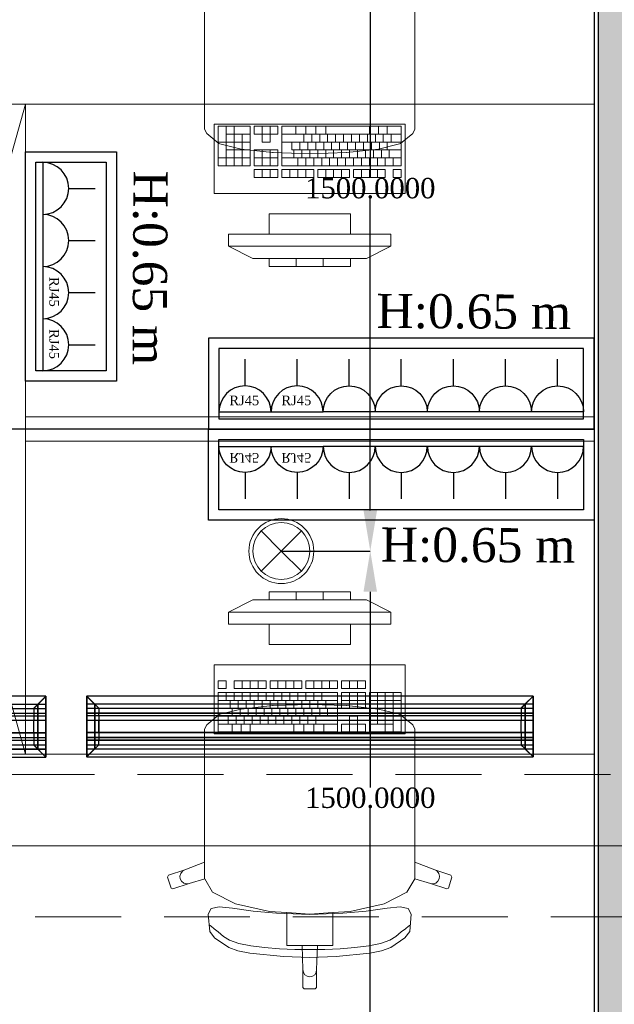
# Model space of a CAD drawing. Header units: millimetres. Extents: x 0 to 88385, y 0 to 41127.
# Tile 46 of 244: x 56704 to 58168, y 14273 to 16695. Entities that reach past the tile are written whole.
import ezdxf
from ezdxf.enums import TextEntityAlignment as Align

# ---------------------------------------------------------------- set-up
doc = ezdxf.new("R2010")
doc.units = ezdxf.units.MM
doc.header["$MEASUREMENT"] = 0
doc.linetypes.add('Dot & Dashed', pattern=[670.277762, 317.5, -176.388889, 0, -176.388874])
doc.linetypes.add('Hidden', pattern=[317.5, 211.666667, -105.833333])
for name, color, linetype in [('- განათება', 7, 'Continuous'), ('- მექანიკური ნაწილი', 7, 'Continuous'), ('- საშტეფცელო როზეტები', 7, 'Continuous'), ('Edges', 7, 'Continuous'), ('New_Structural - Bearing', 7, 'Continuous'), ('Structural - Bearing', 7, 'Continuous'), ('Structural - Grid', 7, 'Continuous')]:
    doc.layers.add(name, color=color, linetype=linetype)
doc.layers.add('New_Interior - Furniture _Pen_No__1', color=7, linetype='Continuous', lineweight=13)
for name, color, linetype, lineweight, true_color in [('New_Interior - Lamp_Pen_No__77', 7, 'Continuous', 20, 0xffeb28), ('New_Structural - Bearing_Pen_No__5', 7, 'Continuous', 25, 0x40a5ff), ('New_Structural - Bearing_Pen_No__57', 7, 'Continuous', 25, 0xdcd214), ('Structural - Bearing_Pen_No__81', 7, 'Continuous', 20, 0x6a6a6a), ('Structural - Grid_Pen_No__81', 7, 'Continuous', 20, 0x6a6a6a)]:
    doc.layers.add(name, color=color, linetype=linetype, lineweight=lineweight, true_color=true_color)
doc.styles.add('GENERATED_STYLE_2', font='txt')
doc.styles.get("Standard").update_dxf_attribs({"font": 'sylfaen.ttf'})
doc.dimstyles.get("Standard").update_dxf_attribs({"dimtxt": 0.18, "dimasz": 0.18, "dimexe": 0.18, "dimexo": 0.0625, "dimgap": 0.09, "dimtad": 0, "dimtih": 1, "dimtoh": 1, "dimdec": 4, "dimzin": 0, "dimdsep": 46, "dimtxsty": 'Standard', "dimcen": 0.09, "dimadec": 0, "dimazin": 0, "dimtfac": 1, "dimtdec": 4, "dimtofl": 0, "dimtmove": 0, "dimatfit": 3, "dimfxl": 1, "dimtolj": 1, "dimtzin": 0, "dimarcsym": 0})

# ---------------------------------------------------------------- blocks, each defined once
blk = doc.blocks.new('Wall_57', base_point=(-26122.4, 12903.1))
at = {"layer": 'New_Structural - Bearing_Pen_No__57', "linetype": 'Continuous', "lineweight": 25, "true_color": 0xdcd214}
blk.add_hatch(color=52, dxfattribs=at).paths.add_polyline_path([(-26112.4, 21746.1), (-26112.4, 12953.1), (-26032.4, 12953.1), (-26032.4, 21746.1)])
at = {"layer": 'New_Structural - Bearing_Pen_No__5', "color": 161, "linetype": 'Continuous', "lineweight": 25, "true_color": 0x40a5ff}
blk.add_line((-26112.4, 21746.1), (-26112.4, 12953.1), dxfattribs=at)
at = {"layer": 'New_Structural - Bearing_Pen_No__5', "color": 161, "linetype": 'Continuous', "lineweight": 25, "true_color": 0x40a5ff, "flags": 128}
blk.add_lwpolyline([(-26122.4, 20788), (-26122.4, 12953.1)], dxfattribs=at)
blk = doc.blocks.new('Wardrobe 01_2')
at = {"layer": 'New_Interior - Furniture _Pen_No__1', "color": 7, "linetype": 'Continuous', "lineweight": 13}
for p, q in [((1600, 0), (0, 450)), ((0, 0), (1600, 450))]:
    blk.add_line(p, q, dxfattribs=at)
at = {"layer": 'New_Interior - Furniture _Pen_No__1', "color": 7, "linetype": 'Continuous', "lineweight": 13, "flags": 128}
blk.add_lwpolyline([(0, 0), (1600, 0), (1600, 450), (0, 450)], close=True, dxfattribs=at)
blk = doc.blocks.new('Standard grid marker')
at = {"layer": 'Structural - Grid_Pen_No__81', "color": 251, "linetype": 'Continuous', "lineweight": 20, "true_color": 0x6a6a6a}
blk.add_line((1000, 0), (51328.1, 0), dxfattribs=at)
at = {"layer": 'Structural - Grid_Pen_No__81', "color": 251, "lineweight": 20, "true_color": 0x6a6a6a, "style": 'GENERATED_STYLE_2'}
for tag, p in [('AC_MarkerText_1_0', (-100, -144)), ('AC_MarkerText_1_1', (52428.1, -144))]:
    blk.add_attdef(tag, text='', height=100, rotation=180, dxfattribs=at).set_placement(p, align=Align.TOP_CENTER)
blk = doc.blocks.new('Office Workstation Solo 27_3')
at = {"layer": 'New_Interior - Furniture _Pen_No__1', "color": 7, "linetype": 'Continuous', "lineweight": 13}
for p, q in [((-800, -420), (-800, -400)), ((-800, -400), (-600, -400)), ((-733.3, -420), (-733.3, -400)), ((-666.7, -420), (-666.7, -400)), ((-600, -400), (-600, -420)), ((-900, -450), (-840, -420)), ((-560, -420), (-840, -420)), ((-600, -420), (-800, -420)), ((-500, -450), (-560, -420)), ((-900, -480), (-900, -450)), ((-900, -450), (-500, -450)), ((-500, -450), (-500, -480)), ((-500, -480), (-900, -480)), ((-800, -530), (-800, -480)), ((-800, -480), (-600, -480)), ((-600, -480), (-600, -530)), ((-600, -530), (-800, -530)), ((-837.1, -638.5), (-837.1, -619.1)), ((-837.1, -619.1), (-778.3, -619.1)), ((-817.5, -638.5), (-817.5, -619.1)), ((-797.9, -638.5), (-797.9, -619.1)), ((-778.3, -619.1), (-778.3, -638.5)), ((-768.5, -638.5), (-768.5, -619.1)), ((-768.5, -619.1), (-690.2, -619.1)), ((-749, -638.5), (-749, -619.1)), ((-729.4, -638.5), (-729.4, -619.1)), ((-709.8, -638.5), (-709.8, -619.1)), ((-690.2, -619.1), (-690.2, -638.5)), ((-680.4, -638.5), (-680.4, -619.1)), ((-680.4, -619.1), (-602.1, -619.1)), ((-660.8, -638.5), (-660.8, -619.1)), ((-641.2, -638.5), (-641.2, -619.1)), ((-621.7, -638.5), (-621.7, -619.1)), ((-602.1, -619.1), (-602.1, -638.5)), ((-592.3, -638.5), (-592.3, -619.1)), ((-592.3, -619.1), (-514, -619.1)), ((-572.7, -638.5), (-572.7, -619.1)), ((-553.1, -638.5), (-553.1, -619.1)), ((-533.5, -638.5), (-533.5, -619.1)), ((-514, -619.1), (-514, -638.5)), ((-494.4, -638.5), (-494.4, -619.1)), ((-494.4, -619.1), (-474.8, -619.1)), ((-474.8, -619.1), (-474.8, -638.5)), ((-925.2, -745.2), (-925.2, -648.2)), ((-925.2, -648.2), (-846.9, -648.2)), ((-905.6, -745.2), (-905.6, -648.2)), ((-886, -745.2), (-886, -648.2)), ((-866.5, -725.8), (-866.5, -648.2)), ((-846.9, -648.2), (-846.9, -745.2)), ((-778.3, -638.5), (-837.1, -638.5)), ((-837.1, -687), (-837.1, -648.2)), ((-837.1, -648.2), (-778.3, -648.2)), ((-817.5, -687), (-817.5, -648.2)), ((-797.9, -687), (-797.9, -648.2)), ((-778.3, -648.2), (-778.3, -687)), ((-690.2, -638.5), (-768.5, -638.5)), ((-768.5, -745.2), (-768.5, -648.2)), ((-768.5, -648.2), (-474.8, -648.2)), ((-729.4, -667.6), (-729.4, -648.2)), ((-709.8, -667.6), (-709.8, -648.2)), ((-690.2, -667.6), (-690.2, -648.2)), ((-602.1, -638.5), (-680.4, -638.5)), ((-670.6, -667.6), (-670.6, -648.2)), ((-651, -667.6), (-651, -648.2)), ((-631.5, -667.6), (-631.5, -648.2)), ((-611.9, -667.6), (-611.9, -648.2)), ((-514, -638.5), (-592.3, -638.5)), ((-592.3, -667.6), (-592.3, -648.2)), ((-572.7, -667.6), (-572.7, -648.2)), ((-553.1, -667.6), (-553.1, -648.2)), ((-533.5, -667.6), (-533.5, -648.2)), ((-514, -667.6), (-514, -648.2)), ((-474.8, -638.5), (-494.4, -638.5)), ((-494.4, -667.6), (-494.4, -648.2)), ((-474.8, -648.2), (-474.8, -745.2)), ((-846.9, -667.6), (-925.2, -667.6)), ((-778.3, -667.6), (-837.1, -667.6)), ((-700, -677.3), (-790.4, -680.3)), ((-474.8, -667.6), (-768.5, -667.6)), ((-739.2, -687), (-739.2, -667.6)), ((-719.6, -687), (-719.6, -667.6)), ((-700, -687), (-700, -667.6)), ((-700, -677.3), (-609.6, -680.3)), ((-680.4, -687), (-680.4, -667.6)), ((-660.8, -687), (-660.8, -667.6)), ((-641.2, -687), (-641.2, -667.6)), ((-621.7, -687), (-621.7, -667.6)), ((-602.1, -687), (-602.1, -667.6)), ((-582.5, -687), (-582.5, -667.6)), ((-562.9, -687), (-562.9, -667.6)), ((-543.3, -687), (-543.3, -667.6)), ((-523.8, -687), (-523.8, -667.6)), ((-504.2, -687), (-504.2, -667.6)), ((-921.1, -701.6), (-923.5, -702.6)), ((-869.2, -688.9), (-921.1, -701.6)), ((-846.9, -687), (-905.6, -687)), ((-791.6, -680.4), (-869.2, -688.9)), ((-778.3, -687), (-837.1, -687)), ((-790.4, -680.3), (-791.6, -680.4)), ((-474.8, -687), (-744.1, -687)), ((-744.1, -706.4), (-744.1, -687)), ((-724.5, -706.4), (-724.5, -687)), ((-704.9, -706.4), (-704.9, -687)), ((-685.3, -706.4), (-685.3, -687)), ((-665.7, -706.4), (-665.7, -687)), ((-646.1, -706.4), (-646.1, -687)), ((-626.6, -706.4), (-626.6, -687)), ((-609.6, -680.3), (-608.4, -680.4)), ((-608.4, -680.4), (-530.8, -688.9)), ((-607, -706.4), (-607, -687)), ((-587.4, -706.4), (-587.4, -687)), ((-567.8, -706.4), (-567.8, -687)), ((-548.2, -706.4), (-548.2, -687)), ((-530.8, -688.9), (-478.9, -701.6)), ((-528.6, -706.4), (-528.6, -687)), ((-509.1, -706.4), (-509.1, -687)), ((-478.9, -701.6), (-476.5, -702.6)), ((-923.5, -702.6), (-953.7, -727.7)), ((-846.9, -706.4), (-925.2, -706.4)), ((-846.9, -725.8), (-905.6, -725.8)), ((-837.1, -745.2), (-837.1, -725.8)), ((-837.1, -725.8), (-817.5, -725.8)), ((-817.5, -725.8), (-817.5, -706.4)), ((-817.5, -706.4), (-797.9, -706.4)), ((-817.5, -745.2), (-817.5, -725.8)), ((-797.9, -725.8), (-817.5, -725.8)), ((-797.9, -706.4), (-797.9, -725.8)), ((-797.9, -725.8), (-778.3, -725.8)), ((-797.9, -745.2), (-797.9, -725.8)), ((-778.3, -725.8), (-778.3, -745.2)), ((-474.8, -706.4), (-768.5, -706.4)), ((-474.8, -725.8), (-768.5, -725.8)), ((-734.3, -745.2), (-734.3, -725.8)), ((-714.7, -725.8), (-714.7, -706.4)), ((-709.8, -745.2), (-709.8, -725.8)), ((-695.1, -725.8), (-695.1, -706.4)), ((-685.3, -745.2), (-685.3, -725.8)), ((-675.5, -725.8), (-675.5, -706.4)), ((-660.8, -745.2), (-660.8, -725.8)), ((-655.9, -725.8), (-655.9, -706.4)), ((-636.4, -725.8), (-636.4, -706.4)), ((-616.8, -725.8), (-616.8, -706.4)), ((-597.2, -725.8), (-597.2, -706.4)), ((-577.6, -725.8), (-577.6, -706.4)), ((-558, -725.8), (-558, -706.4)), ((-553.1, -745.2), (-553.1, -725.8)), ((-538.4, -725.8), (-538.4, -706.4)), ((-531.1, -745.2), (-531.1, -725.8)), ((-518.9, -725.8), (-518.9, -706.4)), ((-509.1, -745.2), (-509.1, -725.8)), ((-499.3, -725.8), (-499.3, -706.4)), ((-476.5, -702.6), (-446.3, -727.7)), ((-953.7, -727.7), (-958.9, -737.9)), ((-958.9, -737.9), (-958.9, -774.7)), ((-846.9, -745.2), (-925.2, -745.2)), ((-778.3, -745.2), (-837.1, -745.2)), ((-474.8, -745.2), (-768.5, -745.2)), ((-446.3, -727.7), (-441.1, -737.9)), ((-441.1, -737.9), (-441.1, -774.7)), ((-958.9, -774.7), (-958.9, -817.5)), ((-441.1, -774.7), (-441.1, -817.5)), ((-958.9, -817.5), (-958.9, -1065.6)), ((-441.1, -817.5), (-441.1, -1065.6)), ((-958.9, -1065.6), (-1007.8, -1084.2)), ((-958.9, -1106.3), (-958.9, -1065.6)), ((-441.1, -1106.3), (-441.1, -1065.6)), ((-441.1, -1065.6), (-392.2, -1084.2)), ((-1007.8, -1084.2), (-1047.8, -1097.8)), ((-1013.6, -1087.6), (-1017.7, -1093.1)), ((-1007.8, -1084.2), (-1013.6, -1087.6)), ((-392.2, -1084.2), (-386.4, -1087.6)), ((-392.2, -1084.2), (-352.2, -1097.8)), ((-386.4, -1087.6), (-382.3, -1093.1)), ((-1047.8, -1097.8), (-1050, -1102.2)), ((-1050, -1102.2), (-1041.6, -1129.2)), ((-1017.7, -1093.1), (-1019.6, -1099.7)), ((-1019.6, -1099.7), (-1018.8, -1106.6)), ((-1018.8, -1106.6), (-1015.5, -1112.6)), ((-1015.5, -1112.6), (-1010.3, -1116.9)), ((-997.3, -1118), (-958.7, -1106.5)), ((-958.9, -1106.3), (-958.7, -1106.5)), ((-958.7, -1106.5), (-939.2, -1139.6)), ((-441.3, -1106.5), (-460.8, -1139.6)), ((-441.1, -1106.3), (-441.3, -1106.5)), ((-402.7, -1118), (-441.3, -1106.5)), ((-384.5, -1112.6), (-389.7, -1116.9)), ((-381.2, -1106.6), (-384.5, -1112.6)), ((-382.3, -1093.1), (-380.4, -1099.7)), ((-380.4, -1099.7), (-381.2, -1106.6)), ((-350, -1102.2), (-358.4, -1129.2)), ((-352.2, -1097.8), (-350, -1102.2)), ((-1041.6, -1129.2), (-1037.3, -1131.5)), ((-1037.3, -1131.5), (-997.3, -1118)), ((-1010.3, -1116.9), (-1003.9, -1118.8)), ((-1003.9, -1118.8), (-997.3, -1118)), ((-396.1, -1118.8), (-402.7, -1118)), ((-362.7, -1131.5), (-402.7, -1118)), ((-389.7, -1116.9), (-396.1, -1118.8)), ((-358.4, -1129.2), (-362.7, -1131.5)), ((-939.2, -1139.6), (-883, -1167.8)), ((-460.8, -1139.6), (-517, -1167.8)), ((-942.4, -1179.4), (-950, -1193.1)), ((-922.9, -1175.7), (-942.4, -1179.4)), ((-890.3, -1178.8), (-922.9, -1175.7)), ((-839.1, -1185.7), (-890.3, -1178.8)), ((-883, -1167.8), (-799.1, -1186.6)), ((-781.6, -1191.3), (-839.1, -1185.7)), ((-799.1, -1186.6), (-756.8, -1189.4)), ((-600.9, -1186.6), (-643.2, -1189.4)), ((-618.4, -1191.3), (-560.9, -1185.7)), ((-517, -1167.8), (-600.9, -1186.6)), ((-560.9, -1185.7), (-509.7, -1178.8)), ((-509.7, -1178.8), (-477.1, -1175.7)), ((-477.1, -1175.7), (-457.6, -1179.4)), ((-457.6, -1179.4), (-450, -1193.1)), ((-950, -1193.1), (-946.2, -1235.9)), ((-700, -1194), (-781.6, -1191.3)), ((-756.8, -1189.4), (-700, -1193.2)), ((-756.8, -1189.4), (-756.8, -1235.4)), ((-643.2, -1189.4), (-700, -1193.2)), ((-700, -1194), (-618.4, -1191.3)), ((-643.2, -1189.4), (-643.2, -1235.4)), ((-450, -1193.1), (-453.8, -1235.9)), ((-942.8, -1223.4), (-947, -1220.2)), ((-935.7, -1229.5), (-942.8, -1223.4)), ((-925.5, -1236.8), (-935.7, -1229.5)), ((-756.8, -1235.4), (-756.8, -1270.9)), ((-643.2, -1235.4), (-643.2, -1270.9)), ((-474.5, -1236.8), (-464.3, -1229.5)), ((-464.3, -1229.5), (-457.2, -1223.4)), ((-457.2, -1223.4), (-453, -1220.2)), ((-946.2, -1235.9), (-934.3, -1251.5)), ((-934.3, -1251.5), (-899.3, -1275.3)), ((-912.3, -1248.7), (-925.5, -1236.8)), ((-897.4, -1257.8), (-912.3, -1248.7)), ((-874.4, -1265.3), (-897.4, -1257.8)), ((-525.6, -1265.3), (-502.6, -1257.8)), ((-502.6, -1257.8), (-487.7, -1248.7)), ((-465.7, -1251.5), (-500.7, -1275.3)), ((-487.7, -1248.7), (-474.5, -1236.8)), ((-453.8, -1235.9), (-465.7, -1251.5)), ((-899.3, -1275.3), (-876.8, -1283.9)), ((-876.8, -1283.9), (-847.6, -1289.6)), ((-845.1, -1271.1), (-874.4, -1265.3)), ((-811.3, -1275.5), (-845.1, -1271.1)), ((-774.6, -1278.5), (-811.3, -1275.5)), ((-736.9, -1280.3), (-774.6, -1278.5)), ((-756.8, -1270.9), (-719.1, -1270.9)), ((-700, -1280.8), (-736.9, -1280.3)), ((-719.1, -1270.9), (-700, -1270.9)), ((-719.1, -1270.9), (-717, -1330)), ((-680.9, -1270.9), (-700, -1270.9)), ((-700, -1280.8), (-663.1, -1280.3)), ((-680.9, -1270.9), (-683, -1330)), ((-643.2, -1270.9), (-680.9, -1270.9)), ((-663.1, -1280.3), (-625.4, -1278.5)), ((-625.4, -1278.5), (-588.7, -1275.5)), ((-588.7, -1275.5), (-554.9, -1271.1)), ((-554.9, -1271.1), (-525.6, -1265.3)), ((-523.2, -1283.9), (-552.4, -1289.6)), ((-500.7, -1275.3), (-523.2, -1283.9)), ((-847.6, -1289.6), (-764.9, -1297.9)), ((-764.9, -1297.9), (-700, -1300.5)), ((-635.1, -1297.9), (-700, -1300.5)), ((-552.4, -1289.6), (-635.1, -1297.9)), ((-717, -1330), (-715.7, -1336.8)), ((-717, -1330), (-717, -1373.8)), ((-683, -1330), (-684.3, -1336.8)), ((-683, -1330), (-683, -1373.8)), ((-715.7, -1336.8), (-712.1, -1342.6)), ((-712.1, -1342.6), (-706.5, -1346.4)), ((-706.5, -1346.4), (-700, -1347.8)), ((-693.5, -1346.4), (-700, -1347.8)), ((-687.9, -1342.6), (-693.5, -1346.4)), ((-684.3, -1336.8), (-687.9, -1342.6)), ((-717, -1373.8), (-713.6, -1377.3)), ((-713.6, -1377.3), (-700, -1377.3)), ((-686.4, -1377.3), (-700, -1377.3)), ((-683, -1373.8), (-686.4, -1377.3))]:
    blk.add_line(p, q, dxfattribs=at)
at = {"layer": 'New_Interior - Furniture _Pen_No__1', "color": 7, "linetype": 'Continuous', "lineweight": 13, "flags": 128}
for points in [[(0, 0), (-1400, 0), (-1400, -800), (0, -800)], [(-1400, 0), (-1400, -30), (0, -30), (0, 0)], [(-465, -580), (-465, -750), (-935, -750), (-935, -580)]]:
    blk.add_lwpolyline(points, close=True, dxfattribs=at)
blk = doc.blocks.new('Office Workstation Solo 27_4')
at = {"layer": 'New_Interior - Furniture _Pen_No__1', "color": 7, "linetype": 'Continuous', "lineweight": 13}
for p, q in [((-600, -400), (-800, -400)), ((-800, -400), (-800, -420)), ((-733.3, -420), (-733.3, -400)), ((-666.7, -420), (-666.7, -400)), ((-600, -420), (-600, -400)), ((-900, -450), (-840, -420)), ((-840, -420), (-560, -420)), ((-800, -420), (-600, -420)), ((-500, -450), (-560, -420)), ((-500, -450), (-900, -450)), ((-900, -450), (-900, -480)), ((-500, -480), (-500, -450)), ((-900, -480), (-500, -480)), ((-600, -480), (-800, -480)), ((-800, -480), (-800, -530)), ((-600, -530), (-600, -480)), ((-800, -530), (-600, -530)), ((-905.6, -619.1), (-925.2, -619.1)), ((-925.2, -619.1), (-925.2, -638.5)), ((-905.6, -638.5), (-905.6, -619.1)), ((-807.7, -619.1), (-886, -619.1)), ((-886, -619.1), (-886, -638.5)), ((-866.5, -638.5), (-866.5, -619.1)), ((-846.9, -638.5), (-846.9, -619.1)), ((-827.3, -638.5), (-827.3, -619.1)), ((-807.7, -638.5), (-807.7, -619.1)), ((-719.6, -619.1), (-797.9, -619.1)), ((-797.9, -619.1), (-797.9, -638.5)), ((-778.3, -638.5), (-778.3, -619.1)), ((-758.8, -638.5), (-758.8, -619.1)), ((-739.2, -638.5), (-739.2, -619.1)), ((-719.6, -638.5), (-719.6, -619.1)), ((-631.5, -619.1), (-709.8, -619.1)), ((-709.8, -619.1), (-709.8, -638.5)), ((-690.2, -638.5), (-690.2, -619.1)), ((-670.6, -638.5), (-670.6, -619.1)), ((-651, -638.5), (-651, -619.1)), ((-631.5, -638.5), (-631.5, -619.1)), ((-562.9, -619.1), (-621.7, -619.1)), ((-621.7, -619.1), (-621.7, -638.5)), ((-602.1, -638.5), (-602.1, -619.1)), ((-582.5, -638.5), (-582.5, -619.1)), ((-562.9, -638.5), (-562.9, -619.1)), ((-925.2, -638.5), (-905.6, -638.5)), ((-631.5, -648.2), (-925.2, -648.2)), ((-925.2, -648.2), (-925.2, -745.2)), ((-905.6, -667.6), (-905.6, -648.2)), ((-886, -638.5), (-807.7, -638.5)), ((-886, -667.6), (-886, -648.2)), ((-866.5, -667.6), (-866.5, -648.2)), ((-846.9, -667.6), (-846.9, -648.2)), ((-827.3, -667.6), (-827.3, -648.2)), ((-807.7, -667.6), (-807.7, -648.2)), ((-797.9, -638.5), (-719.6, -638.5)), ((-788.1, -667.6), (-788.1, -648.2)), ((-768.5, -667.6), (-768.5, -648.2)), ((-749, -667.6), (-749, -648.2)), ((-729.4, -667.6), (-729.4, -648.2)), ((-709.8, -638.5), (-631.5, -638.5)), ((-709.8, -667.6), (-709.8, -648.2)), ((-690.2, -667.6), (-690.2, -648.2)), ((-670.6, -667.6), (-670.6, -648.2)), ((-631.5, -745.2), (-631.5, -648.2)), ((-621.7, -638.5), (-562.9, -638.5)), ((-562.9, -648.2), (-621.7, -648.2)), ((-621.7, -648.2), (-621.7, -687)), ((-602.1, -687), (-602.1, -648.2)), ((-582.5, -687), (-582.5, -648.2)), ((-562.9, -687), (-562.9, -648.2)), ((-474.8, -648.2), (-553.1, -648.2)), ((-553.1, -648.2), (-553.1, -745.2)), ((-533.5, -725.8), (-533.5, -648.2)), ((-514, -745.2), (-514, -648.2)), ((-494.4, -745.2), (-494.4, -648.2)), ((-474.8, -745.2), (-474.8, -648.2)), ((-925.2, -667.6), (-631.5, -667.6)), ((-895.8, -687), (-895.8, -667.6)), ((-876.3, -687), (-876.3, -667.6)), ((-856.7, -687), (-856.7, -667.6)), ((-837.1, -687), (-837.1, -667.6)), ((-817.5, -687), (-817.5, -667.6)), ((-797.9, -687), (-797.9, -667.6)), ((-700, -677.3), (-790.4, -680.3)), ((-778.3, -687), (-778.3, -667.6)), ((-758.8, -687), (-758.8, -667.6)), ((-739.2, -687), (-739.2, -667.6)), ((-719.6, -687), (-719.6, -667.6)), ((-700, -687), (-700, -667.6)), ((-700, -677.3), (-609.6, -680.3)), ((-680.4, -687), (-680.4, -667.6)), ((-660.8, -687), (-660.8, -667.6)), ((-621.7, -667.6), (-562.9, -667.6)), ((-553.1, -667.6), (-474.8, -667.6)), ((-925.2, -687), (-655.9, -687)), ((-921.1, -701.6), (-923.5, -702.6)), ((-869.2, -688.9), (-921.1, -701.6)), ((-890.9, -706.4), (-890.9, -687)), ((-871.4, -706.4), (-871.4, -687)), ((-791.6, -680.4), (-869.2, -688.9)), ((-851.8, -706.4), (-851.8, -687)), ((-832.2, -706.4), (-832.2, -687)), ((-812.6, -706.4), (-812.6, -687)), ((-793, -706.4), (-793, -687)), ((-790.4, -680.3), (-791.6, -680.4)), ((-773.4, -706.4), (-773.4, -687)), ((-753.9, -706.4), (-753.9, -687)), ((-734.3, -706.4), (-734.3, -687)), ((-714.7, -706.4), (-714.7, -687)), ((-695.1, -706.4), (-695.1, -687)), ((-675.5, -706.4), (-675.5, -687)), ((-655.9, -706.4), (-655.9, -687)), ((-621.7, -687), (-562.9, -687)), ((-609.6, -680.3), (-608.4, -680.4)), ((-608.4, -680.4), (-530.8, -688.9)), ((-553.1, -687), (-494.4, -687)), ((-530.8, -688.9), (-478.9, -701.6)), ((-478.9, -701.6), (-476.5, -702.6)), ((-923.5, -702.6), (-953.7, -727.7)), ((-925.2, -706.4), (-631.5, -706.4)), ((-925.2, -725.8), (-631.5, -725.8)), ((-900.7, -725.8), (-900.7, -706.4)), ((-890.9, -745.2), (-890.9, -725.8)), ((-881.1, -725.8), (-881.1, -706.4)), ((-868.9, -745.2), (-868.9, -725.8)), ((-861.6, -725.8), (-861.6, -706.4)), ((-846.9, -745.2), (-846.9, -725.8)), ((-842, -725.8), (-842, -706.4)), ((-822.4, -725.8), (-822.4, -706.4)), ((-802.8, -725.8), (-802.8, -706.4)), ((-783.2, -725.8), (-783.2, -706.4)), ((-763.6, -725.8), (-763.6, -706.4)), ((-744.1, -725.8), (-744.1, -706.4)), ((-739.2, -745.2), (-739.2, -725.8)), ((-724.5, -725.8), (-724.5, -706.4)), ((-714.7, -745.2), (-714.7, -725.8)), ((-704.9, -725.8), (-704.9, -706.4)), ((-690.2, -745.2), (-690.2, -725.8)), ((-685.3, -725.8), (-685.3, -706.4)), ((-665.7, -745.2), (-665.7, -725.8)), ((-602.1, -725.8), (-621.7, -725.8)), ((-621.7, -725.8), (-621.7, -745.2)), ((-582.5, -706.4), (-602.1, -706.4)), ((-602.1, -706.4), (-602.1, -725.8)), ((-602.1, -745.2), (-602.1, -725.8)), ((-602.1, -725.8), (-582.5, -725.8)), ((-582.5, -725.8), (-582.5, -706.4)), ((-562.9, -725.8), (-582.5, -725.8)), ((-582.5, -745.2), (-582.5, -725.8)), ((-562.9, -745.2), (-562.9, -725.8)), ((-553.1, -706.4), (-474.8, -706.4)), ((-553.1, -725.8), (-494.4, -725.8)), ((-476.5, -702.6), (-446.3, -727.7)), ((-953.7, -727.7), (-958.9, -737.9)), ((-958.9, -737.9), (-958.9, -774.7)), ((-925.2, -745.2), (-631.5, -745.2)), ((-621.7, -745.2), (-562.9, -745.2)), ((-553.1, -745.2), (-474.8, -745.2)), ((-446.3, -727.7), (-441.1, -737.9)), ((-441.1, -737.9), (-441.1, -774.7)), ((-958.9, -774.7), (-958.9, -817.5)), ((-441.1, -774.7), (-441.1, -817.5)), ((-958.9, -817.5), (-958.9, -1065.6)), ((-441.1, -817.5), (-441.1, -1065.6)), ((-958.9, -1065.6), (-1007.8, -1084.2)), ((-958.9, -1106.3), (-958.9, -1065.6)), ((-441.1, -1106.3), (-441.1, -1065.6)), ((-441.1, -1065.6), (-392.2, -1084.2)), ((-1007.8, -1084.2), (-1047.8, -1097.8)), ((-1013.6, -1087.6), (-1017.7, -1093.1)), ((-1007.8, -1084.2), (-1013.6, -1087.6)), ((-392.2, -1084.2), (-386.4, -1087.6)), ((-392.2, -1084.2), (-352.2, -1097.8)), ((-386.4, -1087.6), (-382.3, -1093.1)), ((-1047.8, -1097.8), (-1050, -1102.2)), ((-1050, -1102.2), (-1041.6, -1129.2)), ((-1017.7, -1093.1), (-1019.6, -1099.7)), ((-1019.6, -1099.7), (-1018.8, -1106.6)), ((-1018.8, -1106.6), (-1015.5, -1112.6)), ((-1015.5, -1112.6), (-1010.3, -1116.9)), ((-997.3, -1118), (-958.7, -1106.5)), ((-958.9, -1106.3), (-958.7, -1106.5)), ((-958.7, -1106.5), (-939.2, -1139.6)), ((-441.3, -1106.5), (-460.8, -1139.6)), ((-441.1, -1106.3), (-441.3, -1106.5)), ((-402.7, -1118), (-441.3, -1106.5)), ((-384.5, -1112.6), (-389.7, -1116.9)), ((-381.2, -1106.6), (-384.5, -1112.6)), ((-382.3, -1093.1), (-380.4, -1099.7)), ((-380.4, -1099.7), (-381.2, -1106.6)), ((-350, -1102.2), (-358.4, -1129.2)), ((-352.2, -1097.8), (-350, -1102.2)), ((-1041.6, -1129.2), (-1037.3, -1131.5)), ((-1037.3, -1131.5), (-997.3, -1118)), ((-1010.3, -1116.9), (-1003.9, -1118.8)), ((-1003.9, -1118.8), (-997.3, -1118)), ((-396.1, -1118.8), (-402.7, -1118)), ((-362.7, -1131.5), (-402.7, -1118)), ((-389.7, -1116.9), (-396.1, -1118.8)), ((-358.4, -1129.2), (-362.7, -1131.5)), ((-939.2, -1139.6), (-883, -1167.8)), ((-460.8, -1139.6), (-517, -1167.8)), ((-942.4, -1179.4), (-950, -1193.1)), ((-922.9, -1175.7), (-942.4, -1179.4)), ((-890.3, -1178.8), (-922.9, -1175.7)), ((-839.1, -1185.7), (-890.3, -1178.8)), ((-883, -1167.8), (-799.1, -1186.6)), ((-781.6, -1191.3), (-839.1, -1185.7)), ((-799.1, -1186.6), (-756.8, -1189.4)), ((-600.9, -1186.6), (-643.2, -1189.4)), ((-618.4, -1191.3), (-560.9, -1185.7)), ((-517, -1167.8), (-600.9, -1186.6)), ((-560.9, -1185.7), (-509.7, -1178.8)), ((-509.7, -1178.8), (-477.1, -1175.7)), ((-477.1, -1175.7), (-457.6, -1179.4)), ((-457.6, -1179.4), (-450, -1193.1)), ((-950, -1193.1), (-946.2, -1235.9)), ((-700, -1194), (-781.6, -1191.3)), ((-756.8, -1189.4), (-700, -1193.2)), ((-756.8, -1189.4), (-756.8, -1235.4)), ((-643.2, -1189.4), (-700, -1193.2)), ((-700, -1194), (-618.4, -1191.3)), ((-643.2, -1189.4), (-643.2, -1235.4)), ((-450, -1193.1), (-453.8, -1235.9)), ((-942.8, -1223.4), (-947, -1220.2)), ((-935.7, -1229.5), (-942.8, -1223.4)), ((-925.5, -1236.8), (-935.7, -1229.5)), ((-756.8, -1235.4), (-756.8, -1270.9)), ((-643.2, -1235.4), (-643.2, -1270.9)), ((-474.5, -1236.8), (-464.3, -1229.5)), ((-464.3, -1229.5), (-457.2, -1223.4)), ((-457.2, -1223.4), (-453, -1220.2)), ((-946.2, -1235.9), (-934.3, -1251.5)), ((-934.3, -1251.5), (-899.3, -1275.3)), ((-912.3, -1248.7), (-925.5, -1236.8)), ((-897.4, -1257.8), (-912.3, -1248.7)), ((-874.4, -1265.3), (-897.4, -1257.8)), ((-525.6, -1265.3), (-502.6, -1257.8)), ((-502.6, -1257.8), (-487.7, -1248.7)), ((-465.7, -1251.5), (-500.7, -1275.3)), ((-487.7, -1248.7), (-474.5, -1236.8)), ((-453.8, -1235.9), (-465.7, -1251.5)), ((-899.3, -1275.3), (-876.8, -1283.9)), ((-876.8, -1283.9), (-847.6, -1289.6)), ((-845.1, -1271.1), (-874.4, -1265.3)), ((-811.3, -1275.5), (-845.1, -1271.1)), ((-774.6, -1278.5), (-811.3, -1275.5)), ((-736.9, -1280.3), (-774.6, -1278.5)), ((-756.8, -1270.9), (-719.1, -1270.9)), ((-700, -1280.8), (-736.9, -1280.3)), ((-719.1, -1270.9), (-700, -1270.9)), ((-719.1, -1270.9), (-717, -1330)), ((-680.9, -1270.9), (-700, -1270.9)), ((-700, -1280.8), (-663.1, -1280.3)), ((-680.9, -1270.9), (-683, -1330)), ((-643.2, -1270.9), (-680.9, -1270.9)), ((-663.1, -1280.3), (-625.4, -1278.5)), ((-625.4, -1278.5), (-588.7, -1275.5)), ((-588.7, -1275.5), (-554.9, -1271.1)), ((-554.9, -1271.1), (-525.6, -1265.3)), ((-523.2, -1283.9), (-552.4, -1289.6)), ((-500.7, -1275.3), (-523.2, -1283.9)), ((-847.6, -1289.6), (-764.9, -1297.9)), ((-764.9, -1297.9), (-700, -1300.5)), ((-635.1, -1297.9), (-700, -1300.5)), ((-552.4, -1289.6), (-635.1, -1297.9)), ((-717, -1330), (-715.7, -1336.8)), ((-717, -1330), (-717, -1373.8)), ((-683, -1330), (-684.3, -1336.8)), ((-683, -1330), (-683, -1373.8)), ((-715.7, -1336.8), (-712.1, -1342.6)), ((-712.1, -1342.6), (-706.5, -1346.4)), ((-706.5, -1346.4), (-700, -1347.8)), ((-693.5, -1346.4), (-700, -1347.8)), ((-687.9, -1342.6), (-693.5, -1346.4)), ((-684.3, -1336.8), (-687.9, -1342.6)), ((-717, -1373.8), (-713.6, -1377.3)), ((-713.6, -1377.3), (-700, -1377.3)), ((-686.4, -1377.3), (-700, -1377.3)), ((-683, -1373.8), (-686.4, -1377.3))]:
    blk.add_line(p, q, dxfattribs=at)
at = {"layer": 'New_Interior - Furniture _Pen_No__1', "color": 7, "linetype": 'Continuous', "lineweight": 13, "flags": 128}
for points in [[(0, 0), (-1400, 0), (-1400, -800), (0, -800)], [(-1400, 0), (-1400, -30), (0, -30), (0, 0)], [(-935, -580), (-935, -750), (-465, -750), (-465, -580)]]:
    blk.add_lwpolyline(points, close=True, dxfattribs=at)
blk = doc.blocks.new('Beam_10', base_point=(-47008.8, 14663))
at = {"layer": 'Structural - Bearing_Pen_No__81', "color": 251, "linetype": 'Hidden', "lineweight": 20, "true_color": 0x6a6a6a}
for p, q in [((-28833.8, 14838), (-23183.8, 14838)), ((-47183.8, 14488), (1166.2, 14488))]:
    blk.add_line(p, q, dxfattribs=at)
at = {"layer": 'Structural - Bearing_Pen_No__81', "color": 251, "linetype": 'Dot & Dashed', "lineweight": 20, "true_color": 0x6a6a6a}
blk.add_line((-47008.8, 14663), (991.2, 14663), dxfattribs=at)
blk = doc.blocks.new('- საშტეფცელო როზეტი IP22')
at = {"layer": '- საშტეფცელო როზეტები', "color": 5}
for p, q in [((8536.7, 3822.7), (8536.7, 3888.1)), ((8472.6, 3758.6), (8600.9, 3758.6))]:
    blk.add_line(p, q, dxfattribs=at)
blk.add_arc((8536.7, 3758.6), 64.1, 0, 180, dxfattribs=at)
blk = doc.blocks.new('socket')
at = {"layer": '- საშტეფცელო როზეტები', "color": 5}
for p, q in [((0, 64.1), (0, 129.5)), ((-64.1, 0), (64.1, 0))]:
    blk.add_line(p, q, dxfattribs=at)
blk.add_arc((0, 0), 64.1, 0, 180, dxfattribs=at)
at = {"layer": '- საშტეფცელო როზეტები', "color": 1, "insert": (-38.6, 40.2), "char_height": 23.657, "attachment_point": 1}
blk.add_mtext_dynamic_manual_height_columns('{\\fSylfaen|b0|i0|c0|p18;RJ45}', width=4.298, gutter_width=0.0538, heights=[0], dxfattribs=at)
blk = doc.blocks.new('lineardiffplan')
at = {"layer": 'Edges'}
for p, q in [((392.8, 274.9), (392.8, 274.6)), ((393.1, 274.9), (392.8, 274.9)), ((422.8, 244.9), (392.8, 274.9)), ((392.8, 274.6), (392.9, 274.5)), ((392.9, 125.2), (392.9, 274.5)), ((412.4, 255), (392.9, 274.5)), ((393.1, 274.9), (393.2, 274.8)), ((393.2, 274.8), (412.7, 255.3)), ((1462.8, 244.9), (1492.8, 274.9)), ((1472.9, 255.3), (1492.4, 274.8)), ((1473.2, 254.9), (1492.8, 274.5)), ((1492.4, 274.8), (1492.5, 274.9)), ((1492.8, 274.9), (1492.5, 274.9)), ((1492.8, 274.5), (1492.8, 274.9)), ((1492.8, 274.5), (1492.8, 274.5)), ((1492.8, 125.4), (1492.8, 274.5)), ((1492.8, 255.3), (392.9, 255.3)), ((392.9, 254.9), (1492.8, 254.9)), ((392.9, 244.9), (1492.8, 244.9)), ((412.4, 144.7), (412.4, 255)), ((412.8, 254.6), (412.4, 255)), ((412.7, 255.3), (413.1, 254.9)), ((412.8, 145.1), (412.8, 254.6)), ((412.8, 254.6), (422.8, 244.6)), ((413.1, 254.9), (423.1, 244.9)), ((422.8, 244.6), (422.8, 244.9)), ((422.8, 244.9), (423.1, 244.9)), ((422.8, 244.6), (422.8, 244.6)), ((422.8, 244.6), (422.8, 233.2)), ((423.1, 244.9), (423.1, 244.9)), ((1472.5, 254.9), (1462.5, 244.9)), ((1462.5, 244.9), (1462.5, 244.9)), ((1462.5, 244.9), (1462.8, 244.9)), ((1462.8, 244.9), (1462.9, 244.6)), ((1462.8, 244.5), (1462.9, 244.6)), ((1462.8, 233.2), (1462.8, 244.5)), ((1462.9, 244.6), (1472.8, 254.5)), ((1472.9, 255.3), (1472.5, 254.9)), ((1472.8, 254.5), (1473.2, 254.9)), ((1472.8, 254.5), (1472.8, 145.3)), ((1473.2, 144.9), (1473.2, 254.9)), ((392.9, 233.2), (1492.8, 233.2)), ((392.9, 233), (1492.8, 233)), ((392.9, 226.8), (1492.8, 226.8)), ((392.9, 226.5), (1492.8, 226.5)), ((422.8, 233), (422.8, 233.2)), ((422.8, 226.8), (422.8, 233)), ((422.8, 226.5), (422.8, 226.8)), ((422.8, 214.9), (422.8, 226.5)), ((1462.8, 233), (1462.8, 233.2)), ((1462.8, 226.8), (1462.8, 233)), ((1462.8, 226.5), (1462.8, 226.8)), ((1462.8, 214.9), (1462.8, 226.5)), ((392.9, 214.9), (1492.8, 214.9)), ((1492.8, 214.8), (392.9, 214.8)), ((422.4, 214.9), (422.3, 214.9)), ((422.8, 214.9), (422.4, 214.9)), ((422.8, 184.9), (422.8, 214.9)), ((423.2, 214.9), (422.8, 214.9)), ((423.2, 214.8), (422.8, 214.9)), ((423.2, 214.8), (423.2, 214.9)), ((423.2, 214.8), (423.2, 184.9)), ((1462.8, 214.9), (1462.4, 214.9)), ((1462.4, 214.9), (1462.4, 214.8)), ((1462.8, 214.9), (1462.4, 214.8)), ((1462.4, 184.9), (1462.4, 214.8)), ((1462.8, 214.9), (1462.8, 184.9)), ((1462.8, 214.9), (1463.2, 214.9)), ((1463.2, 214.9), (1463.3, 214.9)), ((1492.8, 184.9), (392.9, 184.9)), ((392.9, 173.2), (1492.8, 173.2)), ((392.9, 173), (1492.8, 173)), ((422.4, 184.9), (422.3, 184.9)), ((422.8, 184.9), (422.4, 184.9)), ((422.8, 184.9), (423.2, 184.9)), ((422.8, 173.2), (422.8, 184.9)), ((422.8, 173), (422.8, 173.2)), ((422.8, 173), (422.8, 166.8)), ((1462.4, 184.9), (1462.8, 184.9)), ((1462.8, 173.2), (1462.8, 184.9)), ((1463.2, 184.9), (1462.8, 184.9)), ((1462.8, 173), (1462.8, 173.2)), ((1462.8, 166.8), (1462.8, 173)), ((1463.2, 184.9), (1463.3, 184.9)), ((392.8, 124.9), (422.8, 154.9)), ((392.9, 166.8), (1492.8, 166.8)), ((392.9, 166.5), (1492.8, 166.5)), ((392.9, 154.9), (1492.8, 154.9)), ((412.8, 145.1), (422.8, 155.1)), ((423.1, 154.8), (413.1, 144.9)), ((422.8, 166.5), (422.8, 166.8)), ((422.8, 155.1), (422.8, 166.5)), ((422.8, 154.9), (422.8, 155.1)), ((422.8, 155.1), (422.8, 155.1)), ((423.1, 154.8), (422.8, 154.9)), ((423.1, 154.8), (423.1, 154.9)), ((1462.5, 154.8), (1462.4, 154.9)), ((1462.8, 154.9), (1462.5, 154.8)), ((1462.5, 154.8), (1472.4, 144.9)), ((1462.8, 166.5), (1462.8, 166.8)), ((1462.8, 155.3), (1462.8, 166.5)), ((1462.9, 155.2), (1462.8, 155.3)), ((1462.9, 155.2), (1462.8, 154.9)), ((1462.8, 154.9), (1492.8, 124.9)), ((1472.8, 145.3), (1462.9, 155.2)), ((392.9, 125.2), (392.8, 125.1)), ((392.8, 125.1), (392.8, 124.9)), ((392.8, 124.9), (393.1, 124.9)), ((1492.8, 144.9), (392.9, 144.9)), ((392.9, 125.2), (412.4, 144.7)), ((392.9, 144.5), (1492.8, 144.5)), ((393.2, 124.9), (393.1, 124.9)), ((412.7, 144.5), (393.2, 124.9)), ((412.8, 145.1), (412.4, 144.7)), ((412.7, 144.5), (413.1, 144.9)), ((1472.4, 144.9), (1472.8, 144.5)), ((1473.2, 144.9), (1472.8, 145.3)), ((1472.8, 144.5), (1492.4, 124.9)), ((1473.2, 144.9), (1492.8, 125.4)), ((1492.4, 124.9), (1492.8, 124.9)), ((1492.4, 124.9), (1492.4, 124.9)), ((1492.8, 125.3), (1492.8, 125.4)), ((1492.8, 124.9), (1492.8, 125.3))]:
    blk.add_line(p, q, dxfattribs=at)
blk.add_lwpolyline([(393.2, 274.8), (1492.8, 274.8), (1492.8, 124.9), (393.2, 124.9)], close=True, dxfattribs=at)
blk = doc.blocks.new('Recessed Spot')
at = {"layer": 'New_Interior - Lamp_Pen_No__77', "color": 2, "linetype": 'Continuous', "lineweight": 20, "true_color": 0xffeb28}
for q in [(-49.5, 49.5), (49.5, 49.5), (-49.5, -49.5), (49.5, -49.5)]:
    blk.add_line((0, 0), q, dxfattribs=at)
at = {"layer": 'New_Interior - Lamp_Pen_No__77', "color": 2, "linetype": 'Continuous', "lineweight": 20, "true_color": 0xffeb28, "flags": 128}
blk.add_lwpolyline([(80, 0, 1), (-80, 0, 1)], format="xyb", close=True, dxfattribs=at)
at = {"layer": 'New_Interior - Lamp_Pen_No__77', "color": 2, "linetype": 'Continuous', "lineweight": 20, "true_color": 0xffeb28}
blk.add_circle((0, 0), 70, dxfattribs=at)
blk = doc.blocks.new('*D879')
at = {"layer": '- განათება', "color": 0, "lineweight": -2, "transparency": 16777216}
for p, q in [((57347.9, 15388), (57567, 15388)), ((57566.9, 15288), (57566.9, 14806.1)), ((57566.9, 13988), (57566.9, 14754.8)), ((57347.9, 13888), (57567, 13888))]:
    blk.add_line(p, q, dxfattribs=at)
at = {"layer": '- განათება', "color": 0, "transparency": 16777216}
for points in [[(57550.2, 15288), (57583.5, 15288), (57566.9, 15388)], [(57550.2, 13988), (57583.5, 13988), (57566.9, 13888)]]:
    blk.add_solid(points, dxfattribs=at)
at = {"layer": 'Defpoints', "color": 0, "transparency": 16777216}
for p in [(57347.9, 15388), (57347.9, 13888), (57566.9, 13888)]:
    blk.add_point(p, dxfattribs=at)
at = {"layer": '- განათება', "color": 0, "transparency": 16777216, "insert": (57566.9, 14780.4), "char_height": 50, "attachment_point": 5}
blk.add_mtext('\\A1;{\\fSylfaen|b0|i0|c0|p18;1500.0000}', dxfattribs=at)
blk = doc.blocks.new('*D866')
at = {"layer": '- განათება', "color": 0, "lineweight": -2, "transparency": 16777216}
for p, q in [((57347.9, 16888), (57567, 16888)), ((57566.9, 16788), (57566.9, 16306.1)), ((57566.9, 15488), (57566.9, 16254.8)), ((57347.9, 15388), (57567, 15388))]:
    blk.add_line(p, q, dxfattribs=at)
at = {"layer": '- განათება', "color": 0, "transparency": 16777216}
for points in [[(57550.2, 16788), (57583.5, 16788), (57566.9, 16888)], [(57550.2, 15488), (57583.5, 15488), (57566.9, 15388)]]:
    blk.add_solid(points, dxfattribs=at)
at = {"layer": 'Defpoints', "color": 0, "transparency": 16777216}
for p in [(57347.9, 16888), (57347.9, 15388), (57566.9, 15388)]:
    blk.add_point(p, dxfattribs=at)
at = {"layer": '- განათება', "color": 0, "transparency": 16777216, "insert": (57566.9, 16280.4), "char_height": 50, "attachment_point": 5}
blk.add_mtext('\\A1;{\\fSylfaen|b0|i0|c0|p18;1500.0000}', dxfattribs=at)
blk = doc.blocks.new('*D1367')
at = {"layer": '- საშტეფცელო როზეტები', "color": 0, "lineweight": -2, "transparency": 16777216}
for p, q in [((58117.8, 15688), (56244.9, 15688)), ((56245, 15588), (56245, 14013.8)), ((56245, 13053.1), (56245, 13911.3)), ((58117.8, 12953.1), (56244.9, 12953.1))]:
    blk.add_line(p, q, dxfattribs=at)
at = {"layer": '- საშტეფცელო როზეტები', "color": 0, "transparency": 16777216}
for points in [[(56228.4, 15588), (56261.7, 15588), (56245, 15688)], [(56228.4, 13053.1), (56261.7, 13053.1), (56245, 12953.1)]]:
    blk.add_solid(points, dxfattribs=at)
at = {"layer": 'Defpoints', "color": 0, "transparency": 16777216}
for p in [(56245, 15688), (58117.9, 15688), (58117.9, 12953.1)]:
    blk.add_point(p, dxfattribs=at)
at = {"layer": '- საშტეფცელო როზეტები', "color": 0, "transparency": 16777216, "insert": (56245, 13962.6), "char_height": 100, "attachment_point": 5}
blk.add_mtext('\\A1;{\\fSylfaen|b0|i0|c0|p18;2734.9258}', dxfattribs=at)

msp = doc.modelspace()

# ---------------------------------------------------------------- linework, layer by layer
at = {"layer": '- საშტეფცელო როზეტები', "color": 5}
for points in [[(56941.80594, 16370.20545), (56941.80594, 15805.75649), (56717.86763, 15805.75649), (56717.86763, 16370.20545)], [(56916.11536, 16344.51487), (56916.11536, 15831.44707), (56743.55821, 15831.44707), (56743.55821, 16344.51487)], [(58117.86763, 15911.91928), (57168.61782, 15911.91928), (57168.61782, 15687.98097), (58117.86763, 15687.98097)], [(58092.17706, 15886.2287), (57194.30839, 15886.2287), (57194.30839, 15713.67155), (58092.17706, 15713.67155)], [(58117.86763, 15464.04266), (57168.61782, 15464.04266), (57168.61782, 15687.98097), (58117.86763, 15687.98097)], [(58092.17706, 15489.73324), (57194.30839, 15489.73324), (57194.30839, 15662.29039), (58092.17706, 15662.29039)]]:
    msp.add_lwpolyline(points, close=True, dxfattribs=at)

# ---------------------------------------------------------------- block references
at = {"layer": '- განათება', "color": 2, "linetype": 'Continuous', "lineweight": 20, "true_color": 0xffeb28, "zscale": 1000}
msp.add_blockref('Recessed Spot', (57347.86763, 15387.98097), dxfattribs=at)
at = {"layer": '- მექანიკური ნაწილი', "xscale": -1, "rotation": 180}
for p in [(55275.34252, 15155.67312), (56475.41431, 15156.17795)]:
    msp.add_blockref('lineardiffplan', p, dxfattribs=at)
at = {"layer": '- საშტეფცელო როზეტები'}
for name, p, rotation in [('- საშტეფცელო როზეტი IP22', (53001.6455, 24817.123), 270), ('- საშტეფცელო როზეტი IP22', (53001.6455, 24688.85605), 270), ('socket', (56760.20248, 16023.84749), 270), ('socket', (56760.20248, 15895.58054), 270), ('- საშტეფცელო როზეტი IP22', (66051.71737, 19404.20311), 180), ('- საშტეფცელო როზეტი IP22', (66179.98432, 19404.20311), 180), ('- საშტეფცელო როზეტი IP22', (66308.25128, 19404.20311), 180), ('- საშტეფცელო როზეტი IP22', (66436.51823, 19404.20311), 180), ('- საშტეფცელო როზეტი IP22', (66564.78518, 19404.20311), 180)]:
    msp.add_blockref(name, p, dxfattribs=dict(at, rotation=rotation))
for p in [(57258.44187, 15730.31582), (57386.70882, 15730.31582)]:
    msp.add_blockref('socket', p, dxfattribs=at)
at = {"layer": '- საშტეფცელო როზეტები', "xscale": -1}
for p in [(66051.71737, 11971.75883), (66179.98432, 11971.75883), (66308.25128, 11971.75883), (66436.51823, 11971.75883), (66564.78518, 11971.75883)]:
    msp.add_blockref('- საშტეფცელო როზეტი IP22', p, dxfattribs=at)
at = {"layer": '- საშტეფცელო როზეტები', "xscale": -1, "rotation": 180}
for p in [(57258.44187, 15645.64612), (57386.70882, 15645.64612)]:
    msp.add_blockref('socket', p, dxfattribs=at)
at = {"layer": 'New_Interior - Furniture _Pen_No__1', "color": 7, "linetype": 'Continuous', "lineweight": 13, "zscale": 1000}
for name, p, rotation in [('Office Workstation Solo 27_4', (56717.86763, 15687.98097), 180), ('Wardrobe 01_2', (56267.86763, 16487.98097), 270)]:
    msp.add_blockref(name, p, dxfattribs=dict(at, rotation=rotation))
at = {"layer": 'New_Interior - Furniture _Pen_No__1', "color": 7, "linetype": 'Continuous', "lineweight": 13, "xscale": -1, "zscale": 1000}
msp.add_blockref('Office Workstation Solo 27_3', (56717.86763, 15687.98097), dxfattribs=at)
at = {"layer": 'New_Structural - Bearing', "color": 7, "lineweight": 35}
msp.add_blockref('Wall_57', (58117.86763, 12903.05519), dxfattribs=at)
at = {"layer": 'Structural - Bearing', "color": 251, "lineweight": 20, "true_color": 0x6a6a6a}
msp.add_blockref('Beam_10', (37231.5059, 14662.98097), dxfattribs=at)
at = {"layer": 'Structural - Grid', "color": 8, "linetype": 'Continuous', "lineweight": 15, "zscale": 1000, "rotation": 180}
msp.add_blockref('Standard grid marker', (88184.57817, 14662.98097), dxfattribs=at)

# ---------------------------------------------------------------- texts
at = {"layer": '- საშტეფცელო როზეტები', "color": 5, "char_height": 83.9644685, "attachment_point": 3}
for insert, rotation in [((57065.48926, 15845.08112), 269.68932566), ((58061.58263, 16018.3566), 359.68932566), ((58072.15693, 15443.43594), 359.68932566)]:
    msp.add_mtext_dynamic_manual_height_columns('{\\fSylfaen|b0|i0|c0|p18;H:0.65 m}', width=710.9466492, gutter_width=1.70068, heights=[0], dxfattribs=dict(at, insert=insert, rotation=rotation))

# ---------------------------------------------------------------- dimensions: what is measured, and where the dimension line sits
at = {"layer": '- განათება', "color": 1}
for base, p1, p2, picture, middle in [((57566.86173, 15387.98097), (57347.86763, 16887.98097), (57347.86763, 15387.98097), '*D866', (57566.86173, 16280.41604)), ((57566.86173, 13887.98097), (57347.86763, 15387.98097), (57347.86763, 13887.98097), '*D879', (57566.86173, 14780.41604))]:
    dim = msp.add_linear_dim(base=base, p1=p1, p2=p2, angle=270, text='{\\fSylfaen|b0|i0|c0|p18;<>}', dimstyle='Standard', override={"dimtxt": 50, "dimasz": 100}, dxfattribs=at)
    dim.commit()
    dim.dimension.update_dxf_attribs({"geometry": picture, "text_midpoint": middle, "dimtype": 160})
at = {"layer": '- საშტეფცელო როზეტები', "color": 1}
dim = msp.add_linear_dim(base=(56245.04407, 15687.98097), p1=(58117.86763, 12953.05519), p2=(58117.86763, 15687.98097), angle=90, text='{\\fSylfaen|b0|i0|c0|p18;<>}', dimstyle='Standard', override={"dimtxt": 100, "dimasz": 100}, dxfattribs=at)
dim.commit()
dim.dimension.update_dxf_attribs({"geometry": '*D1367', "text_midpoint": (56245.04407, 13962.57422), "dimtype": 160})

doc.saveas('drawing.dxf')
